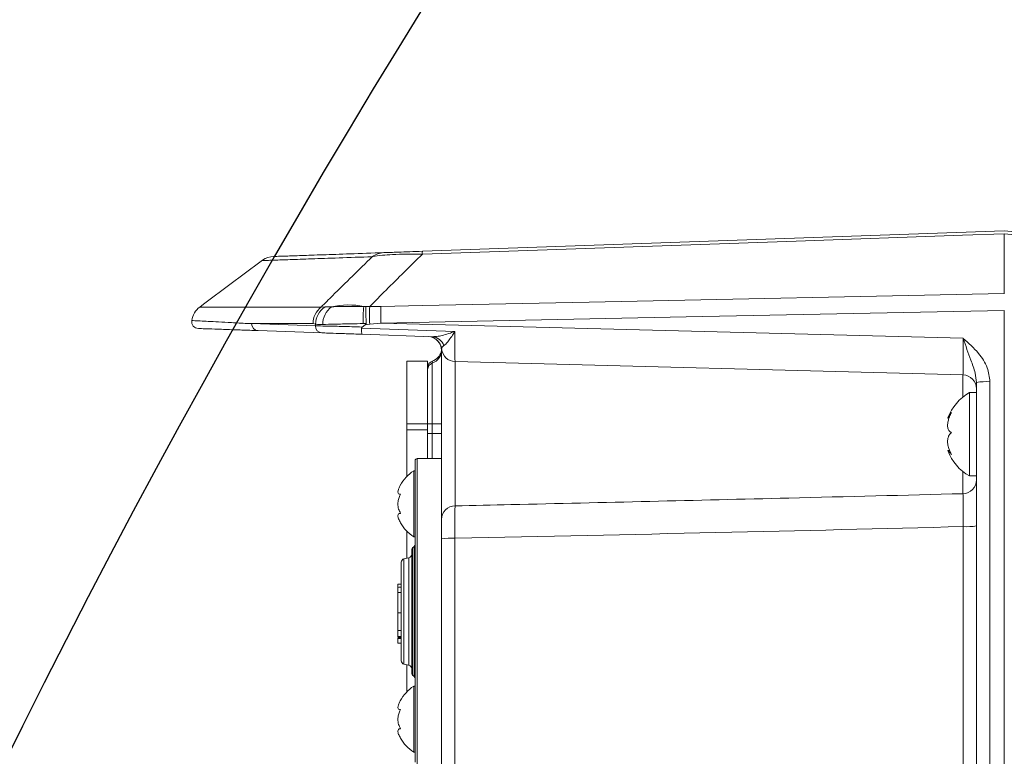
# Model space of a CAD drawing. Header units: millimetres. Extents: x 0 to 16820, y 0 to 11880.
# Tile 44 of 120: x 7569 to 7710, y 6758 to 6864. Entities that reach past the tile are written whole.
import ezdxf

# ---------------------------------------------------------------- set-up
doc = ezdxf.new("R2010")
doc.units = ezdxf.units.MM
doc.header["$LTSCALE"] = 20
doc.styles.add('SLDTEXTSTYLE0', font='TXT', dxfattribs={"width": 0.605})
doc.dimstyles.new('SLDDIMSTYLE0', dxfattribs={"dimtxt": 140, "dimasz": 100, "dimexe": 0, "dimexo": 0.0625, "dimgap": 35, "dimtad": 1, "dimtoh": 1, "dimdec": 0, "dimrnd": 1e-09, "dimzin": 12, "dimdsep": 46, "dimtxsty": 'SLDTEXTSTYLE0', "dimsah": 1, "dimcen": 0.09, "dimadec": 0, "dimazin": 0, "dimtfac": 1, "dimtofl": 0, "dimtmove": 0, "dimatfit": 3, "dimfxl": 0, "dimfrac": 2, "dimtolj": 1, "dimtzin": 12, "dimarcsym": 0})
doc.dimstyles.new('SLDDIMSTYLE1', dxfattribs={"dimtxt": 140, "dimasz": 100, "dimexe": 0, "dimexo": 0.0625, "dimgap": 35, "dimtad": 1, "dimtoh": 1, "dimdec": 1, "dimrnd": 1e-09, "dimzin": 12, "dimdsep": 46, "dimtxsty": 'SLDTEXTSTYLE0', "dimsah": 1, "dimcen": 0.09, "dimadec": 0, "dimazin": 0, "dimtfac": 1, "dimtofl": 0, "dimtmove": 0, "dimatfit": 3, "dimfxl": 0, "dimfrac": 2, "dimtolj": 1, "dimtzin": 12, "dimarcsym": 0})

# ---------------------------------------------------------------- blocks, each defined once
blk = doc.blocks.new('*D15')
at = {"color": 7, "linetype": 'Continuous', "lineweight": 0}
for p, q in [((5792.5, 7139.47), (5792.5, 3974.47)), ((7994.5, 6320.77), (7994.5, 3974.47)), ((5792.5, 4004.47), (7994.5, 4004.47))]:
    blk.add_line(p, q, dxfattribs=at)
for points in [[(5792.5, 4004.47), (5892.5, 3989.47), (5892.5, 4019.47)], [(7994.5, 4004.47), (7894.5, 4019.47), (7894.5, 3989.47)]]:
    blk.add_solid(points, dxfattribs=at)
at = {"color": 7, "linetype": 'Continuous', "lineweight": 0, "insert": (6679.62, 4184.94), "char_height": 140, "attachment_point": 1, "style": 'SLDTEXTSTYLE0'}
blk.add_mtext('2202', dxfattribs=at)
blk = doc.blocks.new('*D16')
at = {"color": 7, "linetype": 'Continuous', "lineweight": 0}
for p, q in [((6601.28, 7139.47), (6601.28, 4374.47)), ((7994.5, 6320.77), (7994.5, 4374.47)), ((6601.28, 4404.47), (7994.5, 4404.47))]:
    blk.add_line(p, q, dxfattribs=at)
for points in [[(6601.28, 4404.47), (6701.28, 4389.47), (6701.28, 4419.47)], [(7994.5, 4404.47), (7894.5, 4419.47), (7894.5, 4389.47)]]:
    blk.add_solid(points, dxfattribs=at)
at = {"color": 7, "linetype": 'Continuous', "lineweight": 0, "insert": (7084.01, 4584.94), "char_height": 140, "attachment_point": 1, "style": 'SLDTEXTSTYLE0'}
blk.add_mtext('1393', dxfattribs=at)

msp = doc.modelspace()

# ---------------------------------------------------------------- linework, layer by layer
at = {"color": 7, "linetype": 'Continuous', "lineweight": 0}
for p, q in [((7626.74, 6830.8), (7710.5, 6833.73)), ((7710.5, 6833.73), (7713.04, 6833.51)), ((7710.5, 6833.31), (7710.5, 6833.32)), ((7710.5, 6824.71), (7710.5, 6833.31)), ((7710.5, 6824.71), (7710.5, 6824.7)), ((7710.5, 6822.3), (7710.5, 6822.29)), ((7710.5, 6672.66), (7710.5, 6822.29)), ((7612.3, 6819.07), (7603.1, 6819.39)), ((7618.49, 6820.22), (7618.09, 6819.91)), ((7628.19, 6818.51), (7618.06, 6818.87)), ((7627.59, 6818.53), (7627.59, 6818.53)), ((7629.5, 6792.2), (7629.5, 6816.53)), ((7629.52, 6816.76), (7629.51, 6816.73)), ((7624.5, 6814.97), (7627.5, 6814.97)), ((7624.5, 6805.97), (7624.5, 6814.97)), ((7627.5, 6805.97), (7627.5, 6814.97)), ((7704.55, 6813.02), (7631.45, 6814.93)), ((7706.5, 6673.6), (7706.5, 6811.93)), ((7706.5, 6810.47), (7705.5, 6810.47)), ((7705.5, 6810.47), (7705.5, 6798.47)), ((7702.35, 6806.77), (7702.53, 6806.77)), ((7624.5, 6805.13), (7624.5, 6805.97)), ((7627.5, 6805.13), (7627.5, 6805.97)), ((7627.5, 6805.31), (7627.5, 6804.59)), ((7624.5, 6798.39), (7624.5, 6805.13)), ((7627.5, 6800.97), (7627.5, 6805.13)), ((7627.5, 6804.59), (7627.5, 6804.47)), ((7627.5, 6804.59), (7627.5, 6804.59)), ((7627.5, 6804.47), (7627.5, 6804.47)), ((7626, 6800.97), (7629.5, 6800.97)), ((7702.63, 6802.16), (7702.35, 6802.16)), ((7625.7, 6757.27), (7625.7, 6800.67)), ((7625.7, 6799.22), (7625.5, 6799.22)), ((7625.5, 6799.22), (7625.5, 6789.72)), ((7705.5, 6798.47), (7706.5, 6798.47)), ((7624.5, 6786.64), (7624.5, 6790.54)), ((7625.5, 6789.72), (7625.7, 6789.72)), ((7625.34, 6788.11), (7625.55, 6788.32)), ((7629.5, 6679.19), (7629.5, 6789.41)), ((7625.2, 6770.17), (7625.2, 6787.76)), ((7623.7, 6786.06), (7623.7, 6771.87)), ((7624.81, 6786.71), (7624.09, 6786.55)), ((7623.2, 6782.66), (7623.14, 6782.66)), ((7623.2, 6782.6), (7623.14, 6782.6)), ((7623.2, 6782.89), (7623.7, 6782.89)), ((7623.2, 6782.89), (7623.2, 6782.59)), ((7623.7, 6782.45), (7623.14, 6782.45)), ((7623.2, 6781.69), (7623.7, 6781.69)), ((7623.2, 6778.77), (7623.14, 6778.77)), ((7623.14, 6778.36), (7623.2, 6778.36)), ((7623.2, 6778.75), (7623.7, 6778.75)), ((7623.14, 6777.7), (7623.2, 6777.7)), ((7623.2, 6776.22), (7623.7, 6776.22)), ((7623.14, 6775.39), (7623.2, 6775.39)), ((7623.14, 6775.36), (7623.7, 6775.36)), ((7623.2, 6775.22), (7623.7, 6775.22)), ((7623.2, 6775.18), (7623.2, 6775.08)), ((7623.2, 6775.08), (7623.7, 6775.08)), ((7623.2, 6775.08), (7623.2, 6774.43)), ((7623.2, 6774.43), (7623.7, 6774.43)), ((7624.09, 6771.38), (7624.81, 6771.22)), ((7624.5, 6767.39), (7624.5, 6771.29)), ((7625.34, 6769.82), (7625.55, 6769.61)), ((7625.7, 6768.22), (7625.5, 6768.22)), ((7625.5, 6768.22), (7625.5, 6758.72)), ((7625.5, 6758.72), (7625.7, 6758.72))]:
    msp.add_line(p, q, dxfattribs=at)
at = {"color": 8, "linetype": 'Continuous', "lineweight": 0}
for p, q in [((7713.04, 6833.09), (7710.5, 6833.32)), ((7594.69, 6822.78), (7612.18, 6822.78)), ((7612.18, 6822.78), (7612.74, 6822.81)), ((7618.32, 6822.86), (7618.62, 6822.85)), ((7618.62, 6822.85), (7618.97, 6822.85)), ((7618.97, 6822.85), (7619.16, 6822.85)), ((7619.16, 6822.85), (7620.78, 6822.88)), ((7602.14, 6820.39), (7611.36, 6820.07)), ((7611.01, 6820.39), (7602.14, 6820.39)), ((7611.35, 6820.31), (7611.01, 6820.39)), ((7618.66, 6820.42), (7618.22, 6820.41)), ((7619.16, 6820.33), (7618.49, 6820.22)), ((7620.78, 6820.47), (7619.16, 6820.33)), ((7620.78, 6820.47), (7704.57, 6818.28)), ((7628.16, 6814.71), (7628.16, 6805.97)), ((7631.45, 6814.93), (7631.45, 6794.17)), ((7704.55, 6809.83), (7704.55, 6813.02)), ((7708.43, 6812.04), (7708.43, 6673.7)), ((7624.5, 6805.97), (7627.5, 6805.97)), ((7627.5, 6805.97), (7628.16, 6805.97)), ((7628.16, 6805.97), (7629.5, 6805.97)), ((7628.16, 6805.97), (7628.16, 6804.59)), ((7624.5, 6805.13), (7627.5, 6805.13)), ((7627.5, 6804.59), (7628.16, 6804.59)), ((7628.16, 6804.59), (7628.16, 6800.97)), ((7628.16, 6804.59), (7629.5, 6804.59)), ((7626, 6756.97), (7626, 6800.97)), ((7704.55, 6795.92), (7704.55, 6799.1)), ((7704.57, 6677.75), (7704.57, 6791.18)), ((7625.55, 6769.61), (7625.55, 6788.32)), ((7631.43, 6789.51), (7631.43, 6679.29)), ((7625.34, 6769.82), (7625.34, 6788.11)), ((7624.09, 6786.55), (7624.09, 6771.38)), ((7624.81, 6786.71), (7624.81, 6771.22))]:
    msp.add_line(p, q, dxfattribs=at)
at = {"color": 8, "linetype": 'Continuous', "lineweight": 0, "flags": 128}
for points in [[(7710.5, 6833.31), (7704.5, 6833.11), (7680.52, 6832.27), (7626.74, 6830.39)], [(7620.78, 6822.88), (7626.77, 6823), (7650.76, 6823.49), (7710.5, 6824.71)], [(7710.5, 6822.29), (7664.71, 6821.36), (7620.78, 6820.47)], [(7618, 6819.76), (7624.71, 6819.51), (7631.42, 6819.27)]]:
    msp.add_lwpolyline(points, dxfattribs=at)
at = {"color": 7, "linetype": 'Continuous', "lineweight": 30}
for centre, radius, start, end in [((8169.5, 7139.47), 2377, 300, 180), ((8169.5, 7139.47), 505.19, 200.1488, 80.1488), ((8717, 6191.17), 1282, 142.84568, 300)]:
    msp.add_arc(centre, radius, start, end, dxfattribs=at)
at = {"color": 8, "linetype": 'Continuous', "lineweight": 0}
for centre, radius, start, end in [((7631.22, 6830.6), 4.49, 177.3551, 182.6449), ((7621.28, 6827.73), 2.88, 92.0596, 127.2775), ((7614.04, 6820.4), 3.03, 127.9105, 180.1908), ((7614.43, 6820.24), 3.08, 123.406, 178.7433), ((7615.55, 6820.27), 3.16, 126.3613, 179.9194), ((7616.09, 6811.74), 11.34, 78.6821, 102.2985), ((7632.99, 6821.07), 14.78, 173.0515, 182.5637), ((7669.01, 6821.53), 49.87, 178.4806, 181.3808), ((7671.79, 6821.68), 51.02, 178.6454, 181.3546), ((7603.14, 6820.38), 0.993, 179.6049, 267.6577), ((7612.34, 6820.05), 0.986, 179.1841, 267.2827), ((7628.08, 6816.7), 1.81, 16.7192, 86.3113), ((7627.56, 6816.55), 1.94, 288.2066, 359.4316), ((7628.47, 6813.79), 0.97, 108.2066, 179.4316), ((7707.96, 6802.85), 9.2, 87.0709, 99.1333), ((7704.5, 6797.92), 2, 271.4932, 359.9936), ((7631.48, 6792.19), 1.98, 91.024, 179.5488), ((7705.04, 6800.37), 9.2, 267.0709, 279.1333), ((7630.96, 6780.33), 9.2, 87.0709, 99.1333)]:
    msp.add_arc(centre, radius, start, end, dxfattribs=at)
at = {"color": 7, "linetype": 'Continuous', "lineweight": 0}
for centre, radius, start, end in [((8496.37, 5624.04), 1500, 126.51927, 126.94981), ((7605.44, 6827.06), 3, 92, 124.5972), ((7596.5, 6820.39), 3, 126.9498, 171.1371), ((7594.54, 6820.69), 1, 171.3738, 267.999), ((7627.5, 6816.53), 2, 0, 88), ((7627.52, 6816.53), 2, 6.5185, 88.2866), ((7628.49, 6816.63), 1, 344.2295, 5.2865), ((7631.5, 6816.93), 2, 185.6916, 268.5), ((7627.53, 6816.9), 2, 288.7963, 344.2295), ((7628.5, 6814.06), 1, 108.7963, 180), ((7704.5, 6811.02), 2, 0, 88.5), ((7708.9, 6804.35), 7, 119.0497, 159.3534), ((7626, 6800.67), 0.3, 90, 180), ((7708.9, 6804.59), 7, 200.6764, 240.9503), ((7628.79, 6794.2), 6, 123.3002, 151.0486), ((7628.79, 6794.73), 6, 209.7991, 236.6998), ((7625.2, 6788.67), 0.5, 315, 0), ((7624.7, 6787.2), 0.5, 282.5, 0), ((7625.7, 6787.76), 0.5, 135, 180), ((7624.2, 6786.06), 0.5, 102.5, 180), ((7624.2, 6771.87), 0.5, 180, 257.5), ((7624.7, 6770.73), 0.5, 0, 77.5), ((7625.7, 6770.17), 0.5, 180, 225), ((7625.2, 6769.26), 0.5, 0, 45), ((7628.79, 6763.2), 6, 123.3002, 151.0486), ((7628.79, 6763.73), 6, 209.7991, 236.6998)]:
    msp.add_arc(centre, radius, start, end, dxfattribs=at)
at = {"color": 8, "linetype": 'Continuous', "lineweight": 0}
for centre, major_axis, ratio, start_param, end_param in [((8293.5, 10233.65), (24.53, 13212.22), 0.052949, 1.832205, 1.832225), ((7631.5, 6819.93), (0.05, 5), 0.014518, 1.704559, 3.141365), ((7704.5, 6818.02), (-0.05, 5), 0.014502, 3.141061, 4.763252), ((7105.18, 6803.58), (837.42, 1.53), 0.023071, 5.391869, 5.51006)]:
    msp.add_ellipse(centre, major_axis=major_axis, ratio=ratio, start_param=start_param, end_param=end_param, dxfattribs=at)
at = {"color": 7, "linetype": 'Continuous', "lineweight": 0}
for points, knots in [([(7621.17, 6830.61), (7621.2, 6830.61), (7621.41, 6830.62), (7621.96, 6830.64), (7623.27, 6830.68), (7624.88, 6830.74), (7626.12, 6830.78), (7626.74, 6830.8)], [0, 0, 0, 0, 0.040453, 0.335109, 0.542632, 0.772097, 1, 1, 1, 1]), ([(7605.33, 6830.06), (7605.42, 6830.06), (7605.59, 6830.07), (7607, 6830.11), (7609.21, 6830.19), (7612.3, 6830.3), (7616.19, 6830.43), (7619.51, 6830.55), (7621.17, 6830.61)], [0, 0, 0, 0, 0.169182, 0.338246, 0.503244, 0.668242, 0.834121, 1, 1, 1, 1]), ([(7618.66, 6820.42), (7618.65, 6820.71), (7618.62, 6821.34), (7618.6, 6822.19), (7618.61, 6822.66), (7618.61, 6822.84), (7618.62, 6822.85)], [0, 0, 0, 0, 0.29692, 0.636878, 0.976835, 1, 1, 1, 1]), ([(7603.1, 6819.39), (7602.89, 6819.4), (7601.86, 6819.43), (7599.94, 6819.5), (7597.72, 6819.58), (7595.98, 6819.64), (7594.64, 6819.68), (7594.56, 6819.69), (7594.51, 6819.69)], [0, 0, 0, 0, 0.0346616, 0.1733168, 0.358416, 0.5435587, 0.7286586, 1, 1, 1, 1]), ([(7618.09, 6819.91), (7618.07, 6819.9), (7618.04, 6819.86), (7618, 6819.81), (7618, 6819.78), (7618, 6819.76)], [0, 0, 0, 0, 0.392208, 0.788378, 1, 1, 1, 1]), ([(7618.06, 6818.87), (7618.06, 6818.87), (7618.06, 6818.87), (7618.04, 6818.88), (7618.02, 6818.96), (7618, 6819.16), (7617.99, 6819.42), (7618, 6819.63), (7618, 6819.74), (7618, 6819.76)], [0, 0, 0, 0, 0.012547, 0.088742, 0.318775, 0.548448, 0.778093, 0.955902, 1, 1, 1, 1]), ([(7618.49, 6820.22), (7618.52, 6820.24), (7618.57, 6820.28), (7618.62, 6820.33), (7618.65, 6820.38), (7618.66, 6820.4), (7618.66, 6820.42), (7618.66, 6820.42)], [0, 0, 0, 0, 0.385054, 0.707296, 0.84483, 0.94616, 1, 1, 1, 1]), ([(7618.06, 6818.87), (7617.65, 6818.88), (7616.48, 6818.92), (7614.71, 6818.98), (7613.06, 6819.04), (7612.55, 6819.06), (7612.3, 6819.07)], [0, 0, 0, 0, 0.149297, 0.432967, 0.716479, 1, 1, 1, 1]), ([(7702.91, 6804.69), (7702.76, 6804.78), (7702.5, 6804.93), (7702.33, 6805.44), (7702.33, 6806.02), (7702.47, 6806.67), (7702.68, 6807.21), (7702.85, 6807.51), (7702.91, 6807.6)], [0, 0, 0, 0, 0.235553, 0.408136, 0.581134, 0.745063, 0.917173, 1, 1, 1, 1]), ([(7702.91, 6807.6), (7702.76, 6807.41), (7702.51, 6807.07), (7702.33, 6806.8), (7702.35, 6806.79), (7702.35, 6806.79)], [0, 0, 0, 0, 0.436727, 0.756682, 1, 1, 1, 1]), ([(7627.5, 6804.59), (7627.5, 6804.56), (7627.5, 6804.52), (7627.5, 6804.48), (7627.5, 6804.47)], [0, 0, 0, 0, 0.700436, 1, 1, 1, 1]), ([(7702.91, 6801.55), (7702.76, 6801.84), (7702.5, 6802.32), (7702.33, 6803.1), (7702.33, 6803.74), (7702.47, 6804.25), (7702.68, 6804.55), (7702.85, 6804.66), (7702.91, 6804.69)], [0, 0, 0, 0, 0.235568, 0.40815, 0.581146, 0.745076, 0.917186, 1, 1, 1, 1]), ([(7702.35, 6802.14), (7702.35, 6802.15), (7702.34, 6802.17), (7702.48, 6802.04), (7702.68, 6801.81), (7702.85, 6801.62), (7702.91, 6801.55)], [0, 0, 0, 0, 0.090645, 0.446545, 0.820207, 1, 1, 1, 1]), ([(7623.6, 6795.84), (7623.5, 6795.84), (7623.29, 6795.85), (7623.19, 6796.12), (7623.27, 6796.54), (7623.44, 6796.92), (7623.57, 6797.15), (7623.6, 6797.22)], [0, 0, 0, 0, 0.246927, 0.497762, 0.710436, 0.920034, 1, 1, 1, 1]), ([(7623.6, 6793.09), (7623.5, 6793.29), (7623.29, 6793.69), (7623.19, 6794.42), (7623.27, 6795.1), (7623.44, 6795.56), (7623.57, 6795.78), (7623.6, 6795.84)], [0, 0, 0, 0, 0.246916, 0.497754, 0.710429, 0.920026, 1, 1, 1, 1]), ([(7623.6, 6791.72), (7623.5, 6791.91), (7623.29, 6792.31), (7623.19, 6792.77), (7623.27, 6793.03), (7623.44, 6793.1), (7623.57, 6793.09), (7623.6, 6793.09)], [0, 0, 0, 0, 0.2469203, 0.4977572, 0.7104315, 0.9200293, 1, 1, 1, 1]), ([(7629.5, 6789.41), (7629.5, 6789.73), (7629.5, 6790.39), (7629.5, 6791.25), (7629.5, 6791.92), (7629.5, 6792.11), (7629.5, 6792.2)], [0, 0, 0, 0, 0.244016, 0.495933, 0.747969, 1, 1, 1, 1]), ([(7623.2, 6782.37), (7623.2, 6782.4), (7623.2, 6782.46), (7623.2, 6782.21), (7623.2, 6781.86), (7623.2, 6781.69)], [0, 0, 0, 0, 0.214271, 0.607108, 1, 1, 1, 1]), ([(7623.2, 6781.69), (7623.2, 6781.43), (7623.2, 6780.9), (7623.2, 6779.74), (7623.2, 6779.12), (7623.2, 6778.75)], [0, 0, 0, 0, 0.280047, 0.560141, 1, 1, 1, 1]), ([(7623.2, 6778.77), (7623.2, 6778.73), (7623.2, 6778.36), (7623.2, 6777.3), (7623.2, 6776.63), (7623.2, 6776.22)], [0, 0, 0, 0, 0.038971, 0.413349, 1, 1, 1, 1]), ([(7623.2, 6776.22), (7623.2, 6776.01), (7623.2, 6775.59), (7623.2, 6775.29), (7623.2, 6775.37), (7623.2, 6775.37)], [0, 0, 0, 0, 0.4861, 0.971345, 1, 1, 1, 1]), ([(7623.6, 6764.84), (7623.5, 6764.84), (7623.29, 6764.85), (7623.19, 6765.12), (7623.27, 6765.54), (7623.44, 6765.92), (7623.57, 6766.15), (7623.6, 6766.22)], [0, 0, 0, 0, 0.246927, 0.497762, 0.710436, 0.920034, 1, 1, 1, 1]), ([(7623.6, 6762.09), (7623.5, 6762.29), (7623.29, 6762.69), (7623.19, 6763.42), (7623.27, 6764.1), (7623.44, 6764.56), (7623.57, 6764.78), (7623.6, 6764.84)], [0, 0, 0, 0, 0.246916, 0.497754, 0.710429, 0.920026, 1, 1, 1, 1]), ([(7623.6, 6760.72), (7623.5, 6760.91), (7623.29, 6761.31), (7623.19, 6761.77), (7623.27, 6762.03), (7623.44, 6762.1), (7623.57, 6762.09), (7623.6, 6762.09)], [0, 0, 0, 0, 0.2469203, 0.4977572, 0.7104315, 0.9200293, 1, 1, 1, 1])]:
    msp.add_open_spline(points, degree=3, knots=knots, dxfattribs=at)
at = {"color": 8, "linetype": 'Continuous', "lineweight": 0}
for points, knots in [([(7619.53, 6830.02), (7617.88, 6829.97), (7614.56, 6829.85), (7610.66, 6829.71), (7607.55, 6829.6), (7605.64, 6829.54), (7604.28, 6829.49), (7603.58, 6829.47), (7603.73, 6829.47), (7603.77, 6829.47)], [0, 0, 0, 0, 0.164879, 0.329976, 0.495733, 0.661713, 0.756089, 0.944871, 1, 1, 1, 1]), ([(7612.18, 6822.78), (7612.72, 6823.33), (7615.16, 6825.76), (7617.62, 6828.16), (7619.53, 6830.02)], [0, 0, 0, 0, 0.222342, 1, 1, 1, 1]), ([(7626.74, 6830.39), (7624.99, 6828.67), (7622.45, 6826.17), (7619.94, 6823.64), (7619.16, 6822.85)], [0, 0, 0, 0, 0.688489, 1, 1, 1, 1]), ([(7626.74, 6830.39), (7625.98, 6830.39), (7624.45, 6830.41), (7622.45, 6830.35), (7620.74, 6830.23), (7619.92, 6830.11), (7619.58, 6830.03), (7619.53, 6830.02)], [0, 0, 0, 0, 0.227701, 0.462982, 0.673731, 0.961558, 1, 1, 1, 1]), ([(7612.74, 6822.81), (7612.82, 6822.81), (7613.06, 6822.79), (7613.44, 6822.81), (7613.68, 6822.82)], [0, 0, 0, 0, 0.369719, 1, 1, 1, 1]), ([(7613.68, 6822.82), (7614.13, 6822.83), (7615.05, 6822.87), (7616.71, 6822.87), (7617.86, 6822.86), (7618.32, 6822.86)], [0, 0, 0, 0, 0.365899, 0.74676, 1, 1, 1, 1]), ([(7593.63, 6820.83), (7593.68, 6820.83), (7593.75, 6820.83), (7594.73, 6820.78), (7595.85, 6820.72), (7597.36, 6820.64), (7599.23, 6820.54), (7600.9, 6820.45), (7601.94, 6820.4), (7602.14, 6820.39)], [0, 0, 0, 0, 0.235317, 0.380826, 0.52641, 0.672224, 0.818115, 0.963625, 1, 1, 1, 1]), ([(7612.39, 6820.28), (7612.12, 6820.27), (7611.67, 6820.27), (7611.44, 6820.3), (7611.35, 6820.31)], [0, 0, 0, 0, 0.623357, 1, 1, 1, 1]), ([(7611.36, 6820.07), (7611.65, 6820.06), (7612.23, 6820.06), (7614.11, 6820.02), (7616.18, 6819.96), (7617.57, 6819.93), (7618.09, 6819.91)], [0, 0, 0, 0, 0.279201, 0.558376, 0.837725, 1, 1, 1, 1]), ([(7618.22, 6820.41), (7617.63, 6820.39), (7616.16, 6820.36), (7614.02, 6820.32), (7612.93, 6820.29), (7612.39, 6820.28)], [0, 0, 0, 0, 0.255362, 0.633061, 1, 1, 1, 1]), ([(7628.19, 6818.51), (7628.46, 6818.52), (7628.97, 6818.55), (7629.84, 6818.76), (7630.65, 6819), (7631.2, 6819.19), (7631.41, 6819.26), (7631.42, 6819.27)], [0, 0, 0, 0, 0.25965, 0.504089, 0.803183, 0.995905, 1, 1, 1, 1]), ([(7631.42, 6819.27), (7631.42, 6819.26), (7631.31, 6819.09), (7631.02, 6818.65), (7630.61, 6818.06), (7630.17, 6817.5), (7629.93, 6817.32), (7629.81, 6817.23)], [0, 0, 0, 0, 0.002859, 0.1854, 0.471779, 0.716677, 1, 1, 1, 1]), ([(7704.57, 6818.28), (7704.57, 6818.27), (7705.35, 6817.6), (7706.72, 6816.37), (7708.16, 6814.21), (7708.34, 6812.72), (7708.43, 6812.04)], [0, 0, 0, 0, 0.00167, 0.409494, 0.731016, 1, 1, 1, 1]), ([(7706.5, 6811.93), (7706.45, 6812.38), (7706.33, 6813.5), (7705.71, 6815.01), (7705.13, 6816.68), (7704.75, 6817.74), (7704.57, 6818.27), (7704.57, 6818.28)], [0, 0, 0, 0, 0.205362, 0.510866, 0.754736, 0.997884, 1, 1, 1, 1]), ([(7629.81, 6817.23), (7629.73, 6817.15), (7629.48, 6816.93), (7629.5, 6816.83), (7629.52, 6816.76)], [0, 0, 0, 0, 0.3337512, 1, 1, 1, 1]), ([(7628.18, 6815.01), (7628.17, 6814.97), (7628.17, 6814.93), (7628.16, 6814.74), (7628.16, 6814.71)], [0, 0, 0, 0, 0.862732, 1, 1, 1, 1]), ([(7631.45, 6794.17), (7634.13, 6794.23), (7650.14, 6794.59), (7674.5, 6795.16), (7696.19, 6795.71), (7704.55, 6795.92)], [0, 0, 0, 0, 0.110073, 0.656932, 1, 1, 1, 1]), ([(7704.57, 6791.18), (7704.57, 6791.43), (7704.58, 6792.23), (7704.58, 6793.53), (7704.58, 6794.82), (7704.57, 6795.72), (7704.56, 6795.85), (7704.55, 6795.92)], [0, 0, 0, 0, 0.098761, 0.323924, 0.549161, 0.774554, 1, 1, 1, 1]), ([(7631.45, 6794.17), (7631.44, 6794.01), (7631.43, 6793.7), (7631.42, 6792.59), (7631.42, 6791.15), (7631.42, 6790.05), (7631.43, 6789.51)], [0, 0, 0, 0, 0.2520003, 0.5040415, 0.7559778, 1, 1, 1, 1])]:
    msp.add_open_spline(points, degree=3, knots=knots, dxfattribs=at)

# ---------------------------------------------------------------- dimensions: what is measured, and where the dimension line sits
at = {"color": 7, "linetype": 'Continuous', "lineweight": 0}
for base, p1, dimstyle, picture, middle in [((7994.5, 4004.47), (5792.5, 7139.47), 'SLDDIMSTYLE1', '*D15', (6893.5, 4004.47)), ((7994.5, 4404.47), (6601.28, 7139.47), 'SLDDIMSTYLE0', '*D16', (7297.89, 4404.47))]:
    dim = msp.add_linear_dim(base=base, p1=p1, p2=(7994.5, 6320.77), dimstyle=dimstyle, dxfattribs=at)
    dim.commit()
    dim.dimension.update_dxf_attribs({"geometry": picture, "text_midpoint": middle, "dimtype": 160})

doc.saveas('drawing.dxf')
